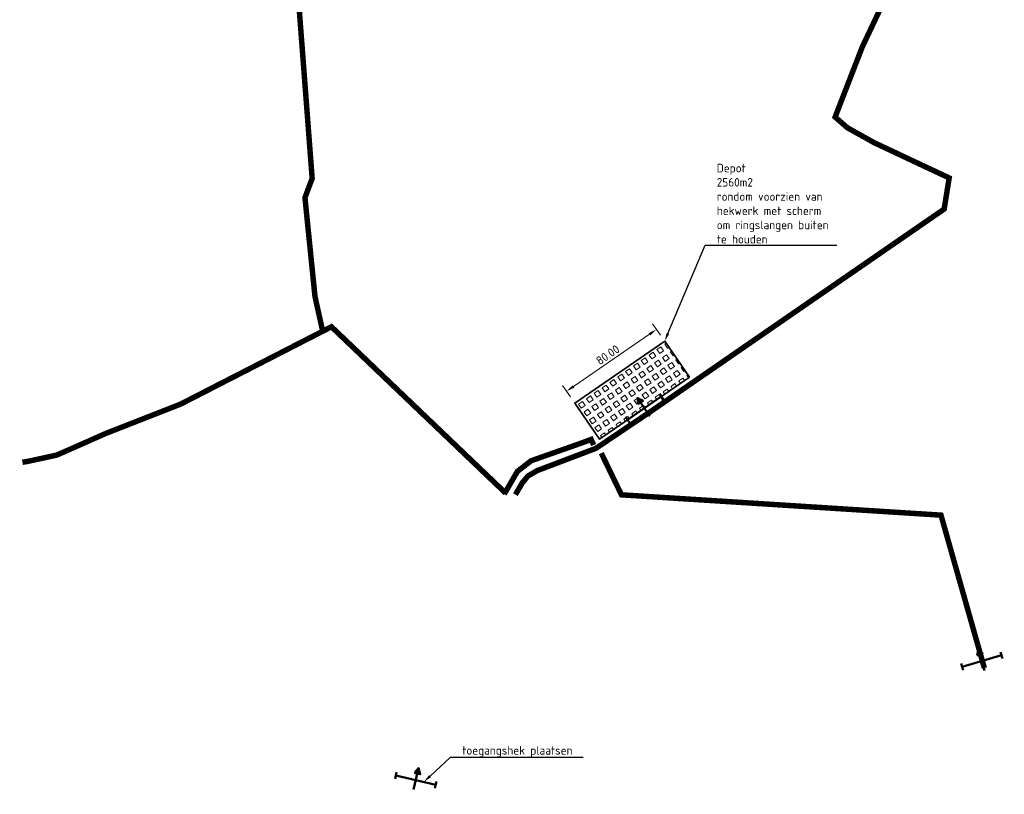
# Model space of a CAD drawing. Header units: metres. Extents: x -151276 to 204982, y 219939 to 463910.
# Tile 2 of 6: x 201098 to 201819, y 462295 to 462863. Entities that reach past the tile are written whole.
import ezdxf
from ezdxf import colors
from ezdxf.entities.mleader import LeaderData, LeaderLine
from ezdxf.math import Vec2, Vec3

# ---------------------------------------------------------------- set-up
doc = ezdxf.new("R2010")
doc.units = ezdxf.units.M
doc.header["$LTSCALE"] = 2.5
doc.linetypes.add('DASHED2', pattern=[0.375, 0.25, -0.125])
doc.layers.get('0').update_dxf_attribs({"lineweight": 25})
doc.layers.add('N-PV-VH-BEHEERPAD-ONVERHARD-G', color=7, linetype='DASHED2', lineweight=35, true_color=0x663300)
doc.layers.add('N-PV-VH-BEHEERPAD-VERHARD-G', color=7, linetype='Continuous', lineweight=35, true_color=0x663300)
for name, color, linetype, lineweight in [('N-WA-IE-TERREINAFSCHEIDING-BEHEERPAD-POORT-S', 240, 'Continuous', 50), ('N-WA-IE-TERREINAFSCHEIDING-POORT-S', 210, 'Continuous', 50), ('N-WA-VH-VERHARDING_GRASBETONSTEEN-A', 72, 'Continuous', 18), ('N-WA-VH-VERHARDING_GRASBETONSTEEN-G', 104, 'Continuous', 35), ('X-XX-AL-M', 7, 'Continuous', 18), ('X-XX-AL-REFERENTIE-T25', 7, 'Continuous', 25)]:
    doc.layers.add(name, color=color, linetype=linetype, lineweight=lineweight)
doc.styles.add('NLCS-ISO-M2500-T25', font='NLCS-ISO.ttf', dxfattribs={"height": 6.25})
doc.dimstyles.new('NLCS-M2500-T25-PIJL_L2_H2', dxfattribs={"dimscale": 2.5, "dimtxt": 2.5, "dimasz": 2.5, "dimexe": 2, "dimexo": 2, "dimgap": 0.7, "dimtad": 1, "dimzin": 0, "dimdsep": 46, "dimtxsty": 'NLCS-ISO-M2500-T25', "dimcen": 0, "dimdle": 2, "dimclrd": 256, "dimclre": 256, "dimclrt": 256, "dimazin": 0, "dimtfac": 1, "dimtdec": 3, "dimtofl": 0, "dimtmove": 0, "dimatfit": 3, "dimfxl": 2, "dimfxlon": 1, "dimtfillclr": 256, "dimtolj": 1, "dimtzin": 0, "dimlwd": -1, "dimlwe": -1, "dimarcsym": 0})

# ---------------------------------------------------------------- blocks, each defined once
blk = doc.blocks.new('*D15')
at = {"layer": 'X-XX-AL-M', "transparency": 16777216}
for p, q in [((201567.12, 462631.48), (201561.45, 462639.72)), ((201503.52, 462593.81), (201559.14, 462632.06)), ((201501.2, 462586.14), (201495.53, 462594.38))]:
    blk.add_line(p, q, dxfattribs=at)
for points in [[(201558.55, 462632.91), (201559.73, 462631.2), (201564.29, 462635.6)], [(201502.93, 462594.66), (201504.11, 462592.95), (201498.37, 462590.26)]]:
    blk.add_solid(points, dxfattribs=at)
at = {"layer": 'X-XX-AL-M', "transparency": 16777216, "insert": (201528.56, 462616.95), "char_height": 6.25, "attachment_point": 5, "rotation": 34.5173, "style": 'NLCS-ISO-M2500-T25'}
blk.add_mtext('\\A1;80.00', dxfattribs=at)
blk = doc.blocks.new('SIE-WEG_DOORGANG_DRAAIPOORT')
blk.add_hatch(color=256).paths.add_polyline_path([(-0.213, 0.495), (0, 0.901), (0.213, 0.495)])
for p, q in [((0, 0.901), (-0.213, 0.495)), ((0, 0.901), (0, -0.718)), ((0, 0.901), (0.213, 0.495)), ((-1.5, -0.25), (-1.5, 0.25)), ((-1.5, 0), (1.5, 0)), ((1.5, -0.25), (1.5, 0.25))]:
    blk.add_line(p, q)
at = {"flags": 128}
blk.add_lwpolyline([(-0.213, 0.495), (0, 0.901), (0.213, 0.495)], close=True, dxfattribs=at)

msp = doc.modelspace()

# ---------------------------------------------------------------- hatches: boundary and pattern name
at = {"layer": 'N-WA-VH-VERHARDING_GRASBETONSTEEN-A'}
h = msp.add_hatch(dxfattribs=at)
h.set_pattern_fill('AVH-GRASBETONSTEEN_02', color=256, scale=5, angle=-10.138855, pattern_type=2)
h.set_pattern_definition([(34.8611452, (0, 0), (-4.00112693, 5.74377779), [3.5, -3.5]), (124.8611452, (0, 0), (-5.74377779, -4.00112693), [3.5, -3.5]), (34.8611452, (-2.0005, 2.872), (-4.00112693, 5.74377779), [3.5, -3.5]), (124.8611452, (2.872, 2.0005), (-5.74377779, -4.00112693), [3.5, -3.5])])
h.paths.add_polyline_path([(201588.391, 462600.546), (201522.473, 462555.212), (201504.34, 462581.579), (201570.258, 462626.912)])

# ---------------------------------------------------------------- linework, layer by layer
at = {"layer": 'N-PV-VH-BEHEERPAD-ONVERHARD-G', "ltscale": 10, "const_width": 4, "flags": 128}
for points in [[(201782.965, 463415.961), (201704.828, 463290.479), (201697.657, 463277.784), (201694.795, 463268.477), (201671.022, 463047.572), (201668.223, 462960.533), (201687.247, 462939.599), (201724.919, 462893.525), (201733.185, 462880.968), (201715.016, 462842.634), (201695.1, 462791.218), (201704.047, 462783.392), (201723.698, 462772.41), (201772.968, 462749.266), (201778.641, 462746.602), (201774.972, 462723.769), (201560.794, 462575.989), (201560.794, 462575.989)], [(201319.792, 462634.118), (201314.13, 462659.594), (201306.77, 462732.125), (201312.049, 462746.237), (201301.248, 462887.646)], [(201215.695, 462580.85), (201327.427, 462638.184)], [(201453.606, 462515.786), (201325.508, 462638.184)], [(201215.695, 462580.85), (201160.838, 462559.348), (201125.124, 462543.537), (201104.042, 462538.945), (201099.83, 462538.237)], [(201452.703, 462514.849), (201462.379, 462531.555), (201472.432, 462539.343), (201510.022, 462552.603), (201516.368, 462554.956), (201518.262, 462550.843)]]:
    msp.add_lwpolyline(points, dxfattribs=at)
at = {"layer": 'N-PV-VH-BEHEERPAD-ONVERHARD-G', "ltscale": 10, "flags": 128}
msp.add_lwpolyline([(201523.819, 462544.952, 4, 4, 0), (201538.606, 462514.385, 4, 4, 0), (201772.638, 462499.503, 4, 4, 0), (201804.418, 462387.447, 0, 0, 0)], format="xyseb", dxfattribs=at)
at = {"layer": 'N-PV-VH-BEHEERPAD-VERHARD-G', "ltscale": 50, "const_width": 4, "flags": 128}
msp.add_lwpolyline([(201560.794, 462575.989), (201519.923, 462548.465), (201476.898, 462532.139), (201470.108, 462528.171), (201465.944, 462523.118), (201460.942, 462514.527)], dxfattribs=at)
at = {"layer": 'N-WA-VH-VERHARDING_GRASBETONSTEEN-G', "flags": 128}
msp.add_lwpolyline([(201588.391, 462600.546), (201522.473, 462555.212), (201504.34, 462581.579), (201570.258, 462626.912)], close=True, dxfattribs=at)

# ---------------------------------------------------------------- block references
at = {"layer": 'N-WA-IE-TERREINAFSCHEIDING-BEHEERPAD-POORT-S', "xscale": 10, "yscale": 10}
for p, rotation in [((201555.432, 462577.879), 34.51730431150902), ((201802.613, 462392.613), 16.22379232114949)]:
    msp.add_blockref('SIE-WEG_DOORGANG_DRAAIPOORT', p, dxfattribs=dict(at, rotation=rotation))
at = {"layer": 'N-WA-IE-TERREINAFSCHEIDING-POORT-S', "xscale": 10, "yscale": 10, "rotation": 346.7241468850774}
msp.add_blockref('SIE-WEG_DOORGANG_DRAAIPOORT', (201387.952, 462305.373), dxfattribs=at)

# ---------------------------------------------------------------- dimensions: what is measured, and where the dimension line sits
at = {"layer": 'X-XX-AL-M'}
dim = msp.add_aligned_dim(p1=(201504.34, 462581.579), p2=(201570.258, 462626.912), distance=10.54, dimstyle='NLCS-M2500-T25-PIJL_L2_H2', dxfattribs=at)
dim.commit()
dim.dimension.update_dxf_attribs({"geometry": '*D15', "text_midpoint": (201528.564, 462616.947)})

# ---------------------------------------------------------------- next in the draw order: leaders
at = {"layer": 'X-XX-AL-REFERENTIE-T25'}
ml = msp.add_multileader_mtext('Standard', dxfattribs=at)
ml.set_content('Depot\\P2560m2 \\Prondom voorzien van hekwerk met scherm om ringslangen buiten te houden', color=256, style='NLCS-ISO-M2500-T25')
ml.set_leader_properties(color=256, linetype='ByLayer', lineweight=-1)
ml.build(insert=Vec2(0, 0))
ml.multileader.update_dxf_attribs({"text_left_attachment_type": 5, "text_right_attachment_type": 5, "dogleg_length": 6.25, "arrow_head_size": 6.25})
ctx = ml.context
ctx.base_point, ctx.char_height, ctx.arrow_head_size, ctx.landing_gap_size, ctx.plane_origin = Vec3(201606.153, 462697.356), 6.25, 6.25, 2.25, Vec3(201548.638, 462690.3)
ctx.left_attachment, ctx.right_attachment = 5, 5
notes = []
notes.append((ctx, [(0, (1, 1, 0), (201599.903, 462697.356), (1, 0), 6.25, [(0, [(201570.258, 462626.912)], 0, [])])]))
ctx.mtext.insert, ctx.mtext.width, ctx.mtext.flow_direction = Vec3(201608.403, 462756.939), 87.15791, 5
ctx.mtext.has_bg_fill, ctx.mtext.bg_color, ctx.mtext.bg_scale_factor, ctx.mtext.bg_transparency, ctx.mtext.use_window_bg_color = 1, -1027028792, 1.5, 0, 1
ml = msp.add_multileader_mtext('Standard', dxfattribs=at)
ml.set_content('toegangshek plaatsen', color=256, style='NLCS-ISO-M2500-T25')
ml.set_leader_properties(color=256, linetype='ByLayer', lineweight=-1)
ml.build(insert=Vec2(0, 0))
ml.multileader.update_dxf_attribs({"text_left_attachment_type": 5, "text_right_attachment_type": 5, "dogleg_length": 6.25, "arrow_head_size": 6.25})
ctx = ml.context
ctx.base_point, ctx.char_height, ctx.arrow_head_size, ctx.landing_gap_size, ctx.plane_origin = Vec3(201419.739, 462322.122), 6.25, 6.25, 2.25, Vec3(201404.583, 462396.067)
ctx.left_attachment, ctx.right_attachment = 5, 5
notes.append((ctx, [(0, (1, 1, 0), (201413.489, 462322.122), (1, 0), 6.25, [(1, [(201393.792, 462303.996)], 0, [])])]))
ctx.mtext.insert, ctx.mtext.flow_direction = Vec3(201421.989, 462330.247), 5
ctx.mtext.has_bg_fill, ctx.mtext.bg_color, ctx.mtext.bg_scale_factor, ctx.mtext.bg_transparency, ctx.mtext.use_window_bg_color = 1, -1027028792, 1.5, 0, 1
for ctx, leaders in notes:
    for number, flags, end, landing, length, lines in leaders:
        leader = LeaderData()
        leader.index, (leader.has_last_leader_line, leader.has_dogleg_vector, leader.attachment_direction) = number, flags
        leader.last_leader_point, leader.dogleg_vector, leader.dogleg_length = Vec3(end), Vec3(landing), length
        for number, points, colour, breaks in lines:
            line = LeaderLine()
            line.index, line.vertices, line.color, line.breaks = number, Vec3.list(points), colors.encode_raw_color(colour), breaks
            leader.lines.append(line)
        ctx.leaders.append(leader)

doc.saveas('drawing.dxf')
